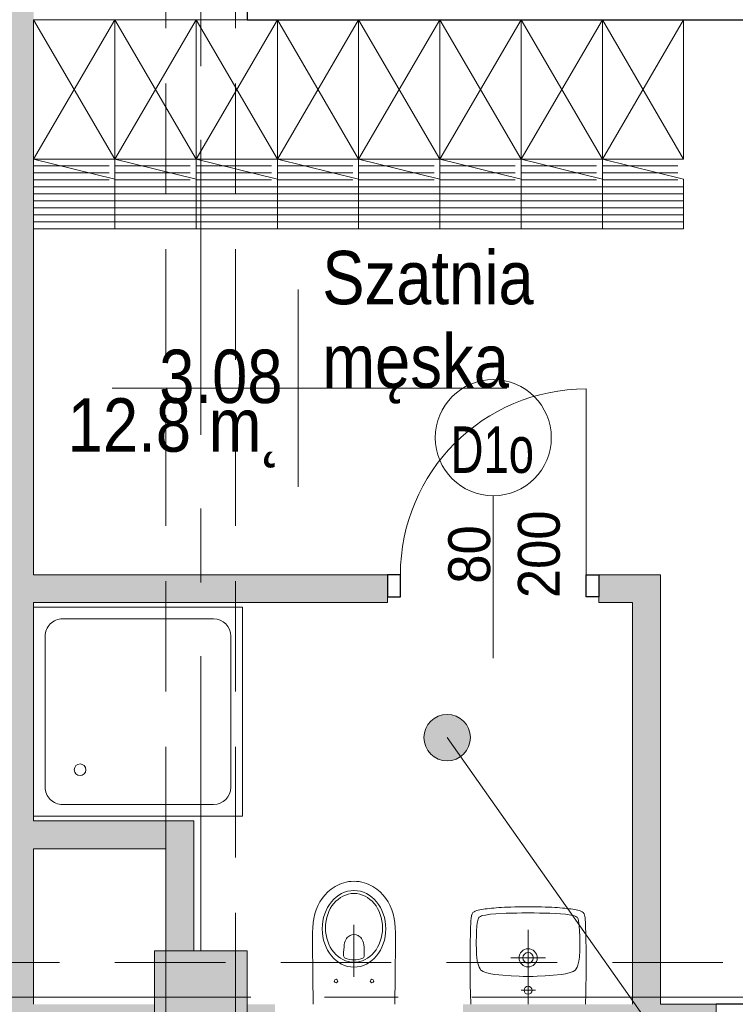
# Model space of a CAD drawing. Header units: centimetres. Extents: x -1737 to 22393, y -8842 to 3838.
# Tile 100 of 167: x -91 to 218, y 1845 to 2269. Entities that reach past the tile are written whole.
import ezdxf

# ---------------------------------------------------------------- set-up
doc = ezdxf.new("R2010")
doc.units = ezdxf.units.CM
doc.linetypes.add('Oś', pattern=[222.25, 127, -31.75, 31.75, -31.75])
doc.linetypes.add('Ukryte', pattern=[71.438, 47.625, -23.813])
for name, color, linetype, lineweight in [('A-ANNO-NOTE', 131, 'Continuous', 13), ('A-AREA-IDEN', 2, 'Continuous', 13), ('A-DETL-GENF', 92, 'Continuous', 9), ('A-DETL-HDLN', 90, 'Ukryte', 9), ('A-DETL-MEDM', 33, 'Continuous', 13), ('A-DOOR', 31, 'Continuous', 13), ('A-WALL', 113, 'Continuous', 13), ('A-WALL-PATT', 111, 'Continuous', 13), ('I-FURN', 30, 'Continuous', 9), ('P-SANR-FIXT', 6, 'Continuous', 9), ('S-COLS', 52, 'Continuous', 13), ('S-GRID', 1, 'Continuous', 13)]:
    doc.layers.add(name, color=color, linetype=linetype, lineweight=lineweight)
doc.styles.add('Arial', font='arial.ttf', dxfattribs={"width": 0.9, "height": 18})
doc.styles.add('Arial_1', font='arial.ttf', dxfattribs={"width": 0.7, "height": 20})
doc.styles.add('Arial_7', font='arial.ttf', dxfattribs={"width": 0.85, "height": 23})

# ---------------------------------------------------------------- blocks, each defined once
blk = doc.blocks.new('M_Concrete-Square-Column - 400 x 400mm-1512407-3_piętro I __3_90 m_ - stan projektowany')
at = {"layer": 'S-COLS', "lineweight": 9}
blk.add_hatch(color=253, dxfattribs=at).paths.add_polyline_path([(20, -20), (20, 20), (-20, 20), (-20, -20), (11, -20)], flags=0)
for p, q in [((20, 20), (-20, 20)), ((-20, 20), (-20, -20)), ((20, -20), (20, 20)), ((-20, -20), (20, -20))]:
    blk.add_line(p, q, dxfattribs=at)
blk = doc.blocks.new('Umywalka koło Nova Pro - Pro 50-1205816-3_piętro I __3_90 m_ - stan projektowany')
at = {"layer": 'P-SANR-FIXT'}
for p, q in [((-8.94, 46.51), (-8.25, 46.64)), ((-8.25, 46.64), (-8.94, 46.51)), ((-8.25, 46.64), (-7.5, 46.8)), ((-7.5, 46.8), (-8.25, 46.64)), ((-7.5, 46.8), (-6.73, 46.91)), ((-6.73, 46.91), (-7.5, 46.8)), ((-6.73, 46.91), (-5.93, 47.04)), ((-5.93, 47.04), (-6.73, 46.91)), ((-5.93, 47.04), (-5.1, 47.15)), ((-5.1, 47.15), (-5.93, 47.04)), ((-5.1, 47.15), (-4.2, 47.25)), ((-4.2, 47.25), (-5.1, 47.15)), ((-4.2, 47.25), (-3.27, 47.36)), ((-3.27, 47.36), (-4.2, 47.25)), ((-3.27, 47.36), (-2.28, 47.44)), ((-2.28, 47.44), (-3.27, 47.36)), ((-2.28, 47.44), (-1.24, 47.52)), ((-1.24, 47.52), (-2.28, 47.44)), ((-1.24, 47.52), (-0.15, 47.63)), ((-0.15, 47.63), (-1.24, 47.52)), ((-0.15, 47.63), (1.05, 47.71)), ((1.05, 47.71), (-0.15, 47.63)), ((1.05, 47.71), (2.3, 47.76)), ((2.3, 47.76), (1.05, 47.71)), ((2.3, 47.76), (3.66, 47.84)), ((3.66, 47.84), (2.3, 47.76)), ((3.66, 47.84), (5.12, 47.89)), ((5.12, 47.89), (3.66, 47.84)), ((5.12, 47.89), (6.72, 47.95)), ((6.72, 47.95), (5.12, 47.89)), ((6.72, 47.95), (8.45, 47.97)), ((8.45, 47.97), (6.72, 47.95)), ((8.45, 47.97), (10.4, 48)), ((10.4, 48), (8.45, 47.97)), ((10.4, 48), (14.63, 48)), ((14.63, 48), (10.4, 48)), ((14.63, 48), (16.55, 47.97)), ((16.55, 47.97), (14.63, 48)), ((16.55, 47.97), (18.31, 47.95)), ((18.31, 47.95), (16.55, 47.97)), ((18.31, 47.95), (19.88, 47.89)), ((19.88, 47.89), (18.31, 47.95)), ((19.88, 47.89), (21.34, 47.84)), ((21.34, 47.84), (19.88, 47.89)), ((21.34, 47.84), (22.7, 47.76)), ((22.7, 47.76), (21.34, 47.84)), ((22.7, 47.76), (23.98, 47.71)), ((23.98, 47.71), (22.7, 47.76)), ((23.98, 47.71), (25.15, 47.63)), ((25.15, 47.63), (23.98, 47.71)), ((25.15, 47.63), (26.24, 47.52)), ((26.24, 47.52), (25.15, 47.63)), ((26.24, 47.52), (27.31, 47.44)), ((27.31, 47.44), (26.24, 47.52)), ((27.31, 47.44), (28.29, 47.36)), ((28.29, 47.36), (27.31, 47.44)), ((28.29, 47.36), (29.23, 47.25)), ((29.23, 47.25), (28.29, 47.36)), ((29.23, 47.25), (30.1, 47.15)), ((30.1, 47.15), (29.23, 47.25)), ((30.1, 47.15), (30.93, 47.04)), ((30.93, 47.04), (30.1, 47.15)), ((30.93, 47.04), (31.76, 46.91)), ((31.76, 46.91), (30.93, 47.04)), ((31.76, 46.91), (32.5, 46.8)), ((32.5, 46.8), (31.76, 46.91)), ((32.5, 46.8), (33.25, 46.64)), ((33.25, 46.64), (32.5, 46.8)), ((33.25, 46.64), (33.97, 46.51)), ((33.97, 46.51), (33.25, 46.64)), ((-12.14, 42.22), (-12.08, 42.81)), ((-12.08, 42.81), (-12, 43.37)), ((-12, 43.37), (-11.92, 43.87)), ((-11.92, 43.87), (-11.82, 44.38)), ((-11.82, 44.38), (-11.71, 44.67)), ((-11.6, 44.96), (-11.79, 44.38)), ((-11.71, 44.67), (-11.6, 44.96)), ((-11.6, 44.96), (-11.26, 45.47)), ((-11.26, 45.47), (-11.6, 44.96)), ((-11.26, 45.47), (-10.8, 45.84)), ((-10.8, 45.84), (-11.26, 45.47)), ((-10.8, 45.84), (-10.24, 46.11)), ((-10.24, 46.11), (-10.8, 45.84)), ((-10.24, 46.11), (-9.61, 46.32)), ((-9.61, 46.32), (-10.24, 46.11)), ((-9.61, 46.32), (-8.94, 46.51)), ((-8.94, 46.51), (-9.61, 46.32)), ((-9.21, 42.03), (-9.05, 42.59)), ((-9.05, 42.59), (-8.86, 43.1)), ((-8.86, 43.1), (-8.7, 43.34)), ((-8.7, 43.34), (-8.51, 43.55)), ((-8.51, 43.55), (-8.03, 43.85)), ((-8.03, 43.85), (-7.53, 44.06)), ((-7.53, 44.06), (-6.97, 44.22)), ((-6.97, 44.22), (-5.88, 44.43)), ((-5.88, 44.43), (-3.64, 44.75)), ((-3.64, 44.75), (-1.4, 44.94)), ((-1.4, 44.94), (3.1, 45.18)), ((3.1, 45.18), (7.6, 45.31)), ((7.6, 45.31), (9.86, 45.39)), ((9.86, 45.39), (11.04, 45.42)), ((11.04, 45.42), (11.7, 45.42)), ((11.7, 45.42), (12.5, 45.44)), ((12.5, 45.44), (13.3, 45.42)), ((13.3, 45.42), (13.99, 45.42)), ((13.99, 45.42), (15.14, 45.39)), ((15.14, 45.39), (17.4, 45.31)), ((17.4, 45.31), (21.9, 45.18)), ((21.9, 45.18), (26.4, 44.94)), ((26.4, 44.94), (28.64, 44.75)), ((28.64, 44.75), (30.88, 44.43)), ((30.88, 44.43), (31.97, 44.22)), ((31.97, 44.22), (32.53, 44.06)), ((32.53, 44.06), (33.06, 43.85)), ((33.06, 43.85), (33.54, 43.55)), ((33.54, 43.55), (33.73, 43.34)), ((33.73, 43.34), (33.86, 43.1)), ((33.86, 43.1), (34.07, 42.59)), ((33.97, 46.51), (34.63, 46.32)), ((34.63, 46.32), (33.97, 46.51)), ((34.07, 42.59), (34.21, 42.03)), ((34.63, 46.32), (35.24, 46.11)), ((35.24, 46.11), (34.63, 46.32)), ((35.24, 46.11), (35.8, 45.84)), ((35.8, 45.84), (35.24, 46.11)), ((35.8, 45.84), (36.28, 45.47)), ((36.28, 45.47), (35.8, 45.84)), ((36.28, 45.47), (36.6, 44.96)), ((36.6, 44.96), (36.28, 45.47)), ((36.6, 44.96), (36.82, 44.38)), ((36.82, 44.38), (36.92, 43.87)), ((36.92, 43.87), (37.03, 43.37)), ((37.03, 43.37), (37.08, 42.81)), ((37.08, 42.81), (37.14, 42.22)), ((-12.32, 37.43), (-12.3, 38.17)), ((-12.3, 38.17), (-12.27, 38.89)), ((-12.27, 38.89), (-12.24, 39.61)), ((-12.24, 39.61), (-12.22, 40.28)), ((-12.22, 40.28), (-12.19, 40.94)), ((-12.19, 40.94), (-12.16, 41.58)), ((-12.16, 41.58), (-12.14, 42.22)), ((-9.71, 37.56), (-9.53, 39.82)), ((-9.53, 39.82), (-9.39, 40.94)), ((-9.39, 40.94), (-9.21, 42.03)), ((34.21, 42.03), (34.39, 40.94)), ((34.39, 40.94), (34.53, 39.82)), ((34.53, 39.82), (34.71, 37.56)), ((37.14, 42.22), (37.16, 41.58)), ((37.16, 41.58), (37.19, 40.94)), ((37.19, 40.94), (37.22, 40.28)), ((37.22, 40.28), (37.24, 39.61)), ((37.24, 39.61), (37.27, 38.89)), ((37.27, 38.89), (37.3, 38.17)), ((37.3, 38.17), (37.32, 37.43)), ((-12.4, 33.88), (-12.38, 35.06)), ((-12.38, 35.06), (-12.35, 35.88)), ((-12.35, 36.65), (-12.32, 37.43)), ((-12.35, 35.88), (-12.35, 36.65)), ((-9.84, 33.06), (-9.79, 35.32)), ((-9.79, 35.32), (-9.71, 37.56)), ((12.5, 6), (12.5, 38)), ((34.71, 37.56), (34.82, 35.32)), ((34.82, 35.32), (34.84, 33.06)), ((37.32, 37.43), (37.35, 36.65)), ((37.35, 36.65), (37.35, 35.88)), ((37.35, 35.88), (37.38, 35.06)), ((37.38, 35.06), (37.4, 33.88)), ((-12.46, 30.5), (-12.43, 31.46)), ((-12.46, 29.49), (-12.46, 30.5)), ((-12.43, 32.39), (-12.4, 33.3)), ((-12.43, 31.46), (-12.43, 32.39)), ((-12.4, 33.3), (-12.4, 33.88)), ((-9.76, 28.56), (-9.84, 33.06)), ((34.84, 33.06), (34.76, 28.56)), ((37.4, 33.88), (37.43, 33.3)), ((37.43, 33.3), (37.43, 32.39)), ((37.43, 32.39), (37.46, 31.46)), ((37.46, 31.46), (37.46, 30.5)), ((37.46, 30.5), (37.48, 29.49)), ((-12.51, 24.3), (-12.48, 26.13)), ((-12.48, 27.81), (-12.46, 29.49)), ((-12.48, 26.13), (-12.48, 27.81)), ((-9.74, 27.87), (-9.76, 28.56)), ((-9.71, 27.55), (-9.74, 27.87)), ((-9.69, 27.15), (-9.71, 27.55)), ((-9.61, 26.27), (-9.69, 27.15)), ((-9.37, 24.54), (-9.61, 26.27)), ((20.01, 26), (5.01, 26)), ((34.63, 26.27), (34.37, 24.54)), ((34.69, 27.15), (34.63, 26.27)), ((34.71, 27.55), (34.69, 27.15)), ((34.74, 27.87), (34.71, 27.55)), ((34.76, 28.56), (34.74, 27.87)), ((37.48, 29.49), (37.48, 27.81)), ((37.48, 27.81), (37.51, 26.13)), ((37.51, 26.13), (37.51, 22.27)), ((-12.48, 22.27), (-12.51, 24.3)), ((-12.48, 19.98), (-12.48, 22.27)), ((-8.91, 22.86), (-9.37, 24.54)), ((-8.62, 22.03), (-8.91, 22.86)), ((-8.19, 21.26), (-8.62, 22.03)), ((-7.93, 20.91), (-8.19, 21.26)), ((33.19, 21.26), (32.93, 20.91)), ((33.62, 22.03), (33.19, 21.26)), ((33.91, 22.86), (33.62, 22.03)), ((34.37, 24.54), (33.91, 22.86)), ((37.51, 22.27), (37.48, 19.98)), ((-12.45, 17.35), (-12.48, 19.98)), ((-12.4, 14.28), (-12.45, 17.35)), ((-7.61, 20.62), (-7.93, 20.91)), ((-6.89, 20.14), (-7.61, 20.62)), ((-6.09, 19.8), (-6.89, 20.14)), ((-5.24, 19.53), (-6.09, 19.8)), ((-3.53, 19.16), (-5.24, 19.53)), ((-1.83, 18.89), (-3.53, 19.16)), ((1.66, 18.49), (-1.83, 18.89)), ((5.15, 18.2), (1.66, 18.49)), ((8.64, 18.06), (5.15, 18.2)), ((10.37, 18.01), (8.64, 18.06)), ((14.63, 18.01), (10.37, 18.01)), ((16.36, 18.06), (14.63, 18.01)), ((19.88, 18.2), (16.36, 18.06)), ((23.34, 18.49), (19.88, 18.2)), ((26.83, 18.89), (23.34, 18.49)), ((28.56, 19.16), (26.83, 18.89)), ((30.26, 19.53), (28.56, 19.16)), ((31.09, 19.8), (30.26, 19.53)), ((31.89, 20.14), (31.09, 19.8)), ((32.61, 20.62), (31.89, 20.14)), ((32.93, 20.91), (32.61, 20.62)), ((37.45, 17.35), (37.4, 14.28)), ((37.48, 19.98), (37.45, 17.35)), ((-12.32, 10.58), (-12.4, 14.28)), ((37.4, 14.28), (37.32, 10.58)), ((-12.19, 6), (-12.32, 10.58)), ((15.72, 12.02), (9.46, 12.02)), ((37.32, 10.58), (37.19, 6))]:
    blk.add_line(p, q, dxfattribs=at)
for centre, radius in [((12.51, 26), 3.92), ((12.51, 26), 2.28), ((12.5, 12.02), 1.72)]:
    blk.add_circle(centre, radius, dxfattribs=at)
blk = doc.blocks.new('Miska ustępowa Nova Pro - Type 1-1223710-3_piętro I __3_90 m_ - stan projektowany')
at = {"layer": 'P-SANR-FIXT'}
for p, q in [((2.72, 55.62), (1.98, 55.03)), ((3.54, 56.19), (2.72, 55.62)), ((4.37, 56.71), (3.54, 56.19)), ((5.26, 57.2), (4.37, 56.71)), ((6.17, 57.64), (5.26, 57.2)), ((7.14, 58.04), (6.17, 57.64)), ((8.15, 58.36), (7.14, 58.04)), ((9.18, 58.63), (8.15, 58.36)), ((10.24, 58.83), (9.18, 58.63)), ((11.35, 58.95), (10.24, 58.83)), ((12.51, 59), (11.35, 58.95)), ((13.65, 58.95), (12.51, 59)), ((14.76, 58.83), (13.65, 58.95)), ((15.82, 58.63), (14.76, 58.83)), ((16.85, 58.36), (15.82, 58.63)), ((17.86, 58.04), (16.85, 58.36)), ((18.83, 57.64), (17.86, 58.04)), ((19.74, 57.2), (18.83, 57.64)), ((20.63, 56.71), (19.74, 57.2)), ((21.46, 56.19), (20.63, 56.71)), ((22.28, 55.62), (21.46, 56.19)), ((23.02, 55.03), (22.28, 55.62)), ((-1.2, 51.63), (-2.19, 50.07)), ((-0.04, 53.06), (-1.2, 51.63)), ((1.27, 54.39), (-0.04, 53.06)), ((1.98, 55.03), (1.27, 54.39)), ((23.73, 54.39), (23.02, 55.03)), ((25.04, 53.06), (23.73, 54.39)), ((26.2, 51.63), (25.04, 53.06)), ((27.19, 50.07), (26.2, 51.63)), ((-3.74, 46.72), (-4.31, 44.89)), ((-3.03, 48.44), (-3.74, 46.72)), ((-2.19, 50.07), (-3.03, 48.44)), ((28.03, 48.44), (27.19, 50.07)), ((28.74, 46.72), (28.03, 48.44)), ((29.31, 44.89), (28.74, 46.72)), ((-4.73, 42.99), (-5.05, 41.02)), ((-4.31, 44.89), (-4.73, 42.99)), ((29.75, 42.99), (29.31, 44.89)), ((30.05, 41.02), (29.75, 42.99)), ((-5.24, 38.97), (-5.32, 36.85)), ((-5.05, 41.02), (-5.24, 38.97)), ((12.5, 17.77), (12.5, 40.26)), ((30.24, 38.97), (30.05, 41.02)), ((30.32, 36.85), (30.24, 38.97)), ((-5.32, 36.85), (-5.32, 29.36)), ((8.96, 33.77), (9.26, 34.31)), ((9.26, 34.31), (9.6, 34.76)), ((9.6, 34.76), (9.97, 35.1)), ((9.97, 35.1), (10.37, 35.4)), ((10.37, 35.4), (10.79, 35.64)), ((10.79, 35.64), (11.21, 35.82)), ((11.21, 35.82), (11.62, 35.94)), ((11.62, 35.94), (12.51, 36.04)), ((12.51, 36.04), (13.38, 35.94)), ((13.38, 35.94), (13.8, 35.82)), ((13.8, 35.82), (14.24, 35.64)), ((14.24, 35.64), (14.63, 35.4)), ((14.63, 35.4), (15.03, 35.1)), ((15.03, 35.1), (15.4, 34.76)), ((15.4, 34.76), (15.74, 34.31)), ((15.74, 34.31), (16.04, 33.77)), ((30.32, 29.36), (30.32, 36.85)), ((8.1, 29.53), (8.2, 30.61)), ((8.2, 30.61), (8.32, 31.58)), ((8.32, 31.58), (8.47, 32.41)), ((8.47, 32.41), (8.69, 33.15)), ((8.69, 33.15), (8.96, 33.77)), ((16.04, 33.77), (16.31, 33.15)), ((16.31, 33.15), (16.53, 32.41)), ((16.53, 32.41), (16.71, 31.58)), ((16.71, 31.58), (16.83, 30.61)), ((16.83, 30.61), (16.9, 29.53)), ((-5.32, 29.36), (-5.29, 21.78)), ((8.05, 28.3), (8.1, 29.53)), ((8.05, 26.94), (8.05, 28.3)), ((8.1, 26.62), (8.05, 26.94)), ((8.22, 26.32), (8.1, 26.62)), ((8.42, 26.08), (8.22, 26.32)), ((8.67, 25.9), (8.42, 26.08)), ((9.6, 25.56), (8.67, 25.9)), ((10.56, 25.29), (9.6, 25.56)), ((15.4, 25.56), (14.44, 25.29)), ((16.34, 25.9), (15.4, 25.56)), ((16.58, 26.08), (16.34, 25.9)), ((16.78, 26.32), (16.58, 26.08)), ((16.93, 26.62), (16.78, 26.32)), ((16.9, 29.53), (16.95, 28.3)), ((16.95, 26.94), (16.93, 26.62)), ((16.95, 28.3), (16.95, 26.94)), ((30.29, 21.78), (30.32, 29.36)), ((-5.29, 21.78), (-5.24, 17.94)), ((11.53, 25.14), (10.56, 25.29)), ((12.51, 25.09), (11.53, 25.14)), ((13.47, 25.14), (12.51, 25.09)), ((14.44, 25.29), (13.47, 25.14)), ((30.27, 17.94), (30.29, 21.78)), ((-5.24, 17.94), (-5.2, 14.02)), ((30.22, 14.02), (30.27, 17.94)), ((-5.2, 14.02), (-5.15, 10.04)), ((30.15, 10.04), (30.22, 14.02)), ((-5.15, 10.04), (-5.05, 6)), ((30.05, 6), (30.15, 10.04))]:
    blk.add_line(p, q, dxfattribs=at)
for centre in [(4.76, 16), (20.24, 16)]:
    blk.add_circle(centre, 0.752, dxfattribs=at)
for centre, major_axis, ratio in [((12.5, 38.51), (0, 16.5), 0.830338), ((12.5, 38.92), (0, 14.8), 0.83084)]:
    blk.add_ellipse(centre, major_axis=major_axis, ratio=ratio, dxfattribs=at)
blk = doc.blocks.new('DRZWI 1S - automatyczna etykieta - Drzwi 80 _łazienkowe_-2429447-3_piętro I __3_90 m_ - stan projektowany')
at = {"layer": 'A-DETL-GENF'}
for p, q in [((-45.5, 6), (-45.5, -3.5)), ((-40, 6), (-45.5, 6)), ((-40, -3.5), (-40, 6)), ((45.5, 6), (40, 6)), ((40, 6), (40, -3.5)), ((45.5, -3.5), (45.5, 6)), ((-45.5, -3.5), (-40, -3.5)), ((40, -3.5), (45.5, -3.5))]:
    blk.add_line(p, q, dxfattribs=at)
at = {"layer": 'A-DETL-MEDM', "lineweight": 25}
for p, q in [((-40, 6), (-45.5, 6)), ((-45.5, 6), (-45.5, -3.5)), ((-40, -3.5), (-40, 6)), ((40, -3.5), (40, 6)), ((40, 6), (45.5, 6)), ((45.5, 6), (45.5, -3.5)), ((-45.5, -3.5), (-40, -3.5)), ((45.5, -3.5), (40, -3.5))]:
    blk.add_line(p, q, dxfattribs=at)
at = {"layer": 'A-DOOR'}
blk.add_line((40, 6), (40, 86), dxfattribs=at)
blk.add_arc((40, 6), 80, 90, 180, dxfattribs=at)
blk = doc.blocks.new('brodzik natryskowy prostokątny1 - 90x90-2258835-3_piętro I __3_90 m_ - stan projektowany')
at = {"layer": 'P-SANR-FIXT'}
for p, q in [((-70, -70), (-70, 20)), ((-70, 20), (20, 20)), ((-57.5, 15), (7.5, 15)), ((-65, -57.5), (-65, 7.5)), ((15, 7.5), (15, -57.5)), ((7.5, -65), (-57.5, -65)), ((20, -70), (-70, -70))]:
    blk.add_line(p, q, dxfattribs=at)
blk.add_circle((0, 0), 2.5, dxfattribs=at)
for centre, start, end in [((-57.5, 7.5), 90, 180), ((7.5, 7.5), 360, 90), ((-57.5, -57.5), 180, 270), ((7.5, -57.5), 270, 0)]:
    blk.add_arc(centre, 7.5, start, end, dxfattribs=at)
blk = doc.blocks.new('szafki szatniowe - szafki z siedziskiem-2318938-3_piętro I __3_90 m_ - stan projektowany')
at = {"layer": 'I-FURN'}
for p, q in [((17.5, -60), (-17.5, 0)), ((52.5, -60), (17.5, 0)), ((17.5, -60), (17.5, 0)), ((87.5, -60), (52.5, 0)), ((122.5, -60), (87.5, 0)), ((87.5, -60), (87.5, 0)), ((122.5, 0), (122.5, -60)), ((122.5, -60), (122.5, 0)), ((192.5, -60), (157.5, 0)), ((157.5, 0), (157.5, -60)), ((157.5, -60), (157.5, 0)), ((227.5, -60), (192.5, 0)), ((192.5, 0), (192.5, -60)), ((192.5, -60), (192.5, 0)), ((262.5, -60), (227.5, 0)), ((227.5, 0), (227.5, -60)), ((227.5, -60), (227.5, 0)), ((262.5, -60), (262.5, 0)), ((17.5, 0), (-17.5, -60)), ((52.5, 0), (17.5, -60)), ((17.5, 0), (17.5, -60)), ((87.5, 0), (52.5, -60)), ((52.5, 0), (52.5, -60)), ((52.5, -60), (52.5, 0)), ((122.5, 0), (87.5, -60)), ((87.5, 0), (87.5, -60)), ((157.5, 0), (122.5, -60)), ((157.5, -60), (122.5, 0)), ((192.5, 0), (157.5, -60)), ((227.5, 0), (192.5, -60)), ((262.5, 0), (227.5, -60)), ((-17.5, -60), (17.5, -68.63)), ((-17.5, -60), (17.5, -60)), ((15, -63), (-17.5, -63)), ((17.5, -60), (52.5, -68.63)), ((17.5, -60), (17.5, -90)), ((17.5, -60), (52.5, -60)), ((50, -63), (17.5, -63)), ((52.5, -60), (87.5, -68.63)), ((52.5, -60), (52.5, -90)), ((52.5, -60), (87.5, -60)), ((85, -63), (52.5, -63)), ((87.5, -60), (122.5, -68.63)), ((87.5, -60), (87.5, -90)), ((87.5, -60), (122.5, -60)), ((120, -63), (87.5, -63)), ((122.5, -60), (157.5, -68.63)), ((122.5, -60), (122.5, -90)), ((122.5, -60), (157.5, -60)), ((155, -63), (122.5, -63)), ((157.5, -60), (192.5, -68.63)), ((157.5, -60), (157.5, -90)), ((157.5, -60), (192.5, -60)), ((190, -63), (157.5, -63)), ((192.5, -60), (227.5, -68.63)), ((192.5, -60), (192.5, -90)), ((192.5, -60), (227.5, -60)), ((225, -63), (192.5, -63)), ((227.5, -60), (262.5, -68.63)), ((227.5, -60), (227.5, -90)), ((227.5, -60), (262.5, -60)), ((260, -63), (227.5, -63)), ((15, -66), (-17.5, -66)), ((50, -66), (17.5, -66)), ((85, -66), (52.5, -66)), ((120, -66), (87.5, -66)), ((155, -66), (122.5, -66)), ((190, -66), (157.5, -66)), ((225, -66), (192.5, -66)), ((260, -66), (227.5, -66)), ((15, -69), (-17.5, -69)), ((17.5, -72), (-17.5, -72)), ((17.5, -90), (17.5, -68.63)), ((50, -69), (17.5, -69)), ((52.5, -72), (17.5, -72)), ((52.5, -90), (52.5, -68.63)), ((85, -69), (52.5, -69)), ((87.5, -72), (52.5, -72)), ((87.5, -90), (87.5, -68.63)), ((120, -69), (87.5, -69)), ((122.5, -72), (87.5, -72)), ((122.5, -90), (122.5, -68.63)), ((155, -69), (122.5, -69)), ((157.5, -72), (122.5, -72)), ((157.5, -90), (157.5, -68.63)), ((190, -69), (157.5, -69)), ((192.5, -72), (157.5, -72)), ((192.5, -90), (192.5, -68.63)), ((225, -69), (192.5, -69)), ((227.5, -72), (192.5, -72)), ((227.5, -90), (227.5, -68.63)), ((260, -69), (227.5, -69)), ((262.5, -72), (227.5, -72)), ((262.5, -90), (262.5, -68.63)), ((17.5, -75), (-17.5, -75)), ((52.5, -75), (17.5, -75)), ((87.5, -75), (52.5, -75)), ((122.5, -75), (87.5, -75)), ((157.5, -75), (122.5, -75)), ((192.5, -75), (157.5, -75)), ((227.5, -75), (192.5, -75)), ((262.5, -75), (227.5, -75)), ((17.5, -78), (-17.5, -78)), ((52.5, -78), (17.5, -78)), ((87.5, -78), (52.5, -78)), ((122.5, -78), (87.5, -78)), ((157.5, -78), (122.5, -78)), ((192.5, -78), (157.5, -78)), ((227.5, -78), (192.5, -78)), ((262.5, -78), (227.5, -78)), ((17.5, -81), (-17.5, -81)), ((17.5, -84), (-17.5, -84)), ((52.5, -81), (17.5, -81)), ((52.5, -84), (17.5, -84)), ((87.5, -81), (52.5, -81)), ((87.5, -84), (52.5, -84)), ((122.5, -81), (87.5, -81)), ((122.5, -84), (87.5, -84)), ((157.5, -81), (122.5, -81)), ((157.5, -84), (122.5, -84)), ((192.5, -81), (157.5, -81)), ((192.5, -84), (157.5, -84)), ((227.5, -81), (192.5, -81)), ((227.5, -84), (192.5, -84)), ((262.5, -81), (227.5, -81)), ((262.5, -84), (227.5, -84)), ((17.5, -87), (-17.5, -87)), ((52.5, -87), (17.5, -87)), ((87.5, -87), (52.5, -87)), ((122.5, -87), (87.5, -87)), ((157.5, -87), (122.5, -87)), ((192.5, -87), (157.5, -87)), ((227.5, -87), (192.5, -87)), ((262.5, -87), (227.5, -87)), ((-17.5, -90), (17.5, -90)), ((17.5, -90), (52.5, -90)), ((52.5, -90), (87.5, -90)), ((87.5, -90), (122.5, -90)), ((122.5, -90), (157.5, -90)), ((157.5, -90), (192.5, -90)), ((192.5, -90), (227.5, -90)), ((227.5, -90), (262.5, -90))]:
    blk.add_line(p, q, dxfattribs=at)
blk = doc.blocks.new('METKA_POMIESZCZENIA2 - Rozbudowana - bez ramki-2396678-3_piętro I __3_90 m_ - stan projektowany')
at = {"layer": 'A-AREA-IDEN'}
for p, q in [((0, 0.425), (0, 0)), ((0.0976, 0), (-0.8, 0)), ((-0.8, 0), (0.9, 0)), ((0, 0), (0, -0.425))]:
    blk.add_line(p, q, dxfattribs=at)

msp = doc.modelspace()

# ---------------------------------------------------------------- hatches: boundary and pattern name
at = {"layer": 'A-AREA-IDEN'}
h = msp.add_hatch(color=256, dxfattribs=at)
edge = h.paths.add_edge_path(flags=0)
edge.add_arc((93.52, 1960.17), 10, 0, 360)
at = {"layer": 'A-WALL-PATT', "lineweight": 5}
msp.add_hatch(color=254, dxfattribs=at).paths.add_polyline_path([(-96.62, 1845.33), (-84.62, 1845.33), (-84.62, 2793.33), (-96.62, 2793.33), (-96.62, 1922.92)], flags=0)
at = {"layer": 'A-WALL-PATT'}
h = msp.add_hatch(color=9, dxfattribs=at)
h.paths.add_polyline_path([(-274.62, 2018.33), (-209.62, 2018.33), (-209.62, 2030.33), (-315.62, 2030.33), (-315.62, 2018.33), (-286.62, 2018.33)], flags=0)
h.paths.add_polyline_path([(-396.62, 2018.33), (-396.62, 2030.33), (-402.62, 2030.33), (-402.62, 2018.33)], flags=0)
h.paths.add_polyline_path([(-96.62, 2018.33), (-96.62, 2030.33), (-108.62, 2030.33), (-108.62, 2018.33)], flags=0)
h.paths.add_polyline_path([(-84.62, 2018.33), (67.88, 2018.33), (67.88, 2030.33), (-84.62, 2030.33), (-84.62, 2018.98)], flags=0)
h.paths.add_polyline_path([(158.88, 2018.33), (173.38, 2018.33), (173.38, 2030.33), (158.88, 2030.33), (158.88, 2020.83)], flags=0)
for points in [[(185.38, 1845.33), (185.38, 2030.33), (173.38, 2030.33), (173.38, 1845.33)], [(-83.09, 1912.33), (-27.62, 1912.33), (-27.62, 1924.33), (-84.62, 1924.33), (-84.62, 1912.33)], [(-15.62, 1868.33), (-15.62, 1924.33), (-27.62, 1924.33), (-27.62, 1868.33), (-19.74, 1868.33)]]:
    msp.add_hatch(color=9, dxfattribs=at).paths.add_polyline_path(points, flags=0)
h = msp.add_hatch(color=9, dxfattribs=at)
h.paths.add_polyline_path([(-402.62, 1833.33), (-396.62, 1833.33), (-396.62, 1845.33), (-421.62, 1845.33), (-421.62, 1833.33), (-414.62, 1833.33)], flags=0)
h.paths.add_polyline_path([(530.38, 1833.33), (530.38, 1845.33), (498.38, 1845.33), (498.38, 1833.33)], flags=0)
h.paths.add_polyline_path([(-274.62, 1833.33), (-209.62, 1833.33), (-209.62, 1845.33), (-300.62, 1845.33), (-300.62, 1833.33), (-286.62, 1833.33)], flags=0)
h.paths.add_polyline_path([(7.38, 1833.33), (19.38, 1833.33), (19.38, 1845.33), (7.38, 1845.33), (7.38, 1836.39)], flags=0)
h.paths.add_polyline_path([(347.38, 1833.33), (347.38, 1845.33), (310.38, 1845.33), (310.38, 1833.33), (335.38, 1833.33)], flags=0)
h.paths.add_polyline_path([(-544.17, 1833.33), (-522.62, 1833.33), (-522.62, 1845.33), (-572.62, 1845.33), (-572.62, 1833.33), (-567.62, 1833.33)], flags=0)
h.paths.add_polyline_path([(-84.62, 1833.33), (-32.62, 1833.33), (-32.62, 1845.33), (-108.62, 1845.33), (-108.62, 1833.33), (-92.69, 1833.33)], flags=0)
h.paths.add_polyline_path([(185.38, 1833.33), (209.38, 1833.33), (209.38, 1845.33), (100.38, 1845.33), (100.38, 1833.33), (173.38, 1833.33)], flags=0)

# ---------------------------------------------------------------- linework, layer by layer
at = {"layer": 'A-ANNO-NOTE'}
msp.add_line((113.38, 1994.33), (113.38, 2064.33), dxfattribs=at)
msp.add_line((113.38, 1994.33), (113.38, 2064.33), dxfattribs=at)
msp.add_circle((113.38, 2089.33), 25, dxfattribs=at)
at = {"layer": 'A-AREA-IDEN'}
msp.add_line((93.52, 1960.17), (211.81, 1792.47), dxfattribs=at)
msp.add_circle((93.52, 1960.17), 10, dxfattribs=at)
at = {"layer": 'A-DETL-HDLN'}
for p, q in [((-27.62, 408.33), (-27.62, 2788.33)), ((-27.62, 408.33), (-27.62, 2788.33)), ((2.38, 408.33), (2.38, 2788.33)), ((2.38, 408.33), (2.38, 2788.33)), ((-1192.62, 1863.33), (1167.38, 1863.33)), ((-1192.62, 1863.33), (1167.38, 1863.33))]:
    msp.add_line(p, q, dxfattribs=at)
at = {"layer": 'A-WALL', "color": 250, "lineweight": 25}
for p, q in [((7.38, 2284.33), (7.38, 2269.33)), ((7.38, 2269.33), (335.38, 2269.33)), ((310.38, 1845.33), (209.38, 1845.33))]:
    msp.add_line(p, q, dxfattribs=at)
at = {"layer": 'A-WALL', "lineweight": 9}
for p, q in [((-84.62, 2030.33), (-84.62, 2269.33)), ((-84.62, 2269.33), (7.38, 2269.33)), ((67.88, 2030.33), (-84.62, 2030.33)), ((185.38, 2030.33), (158.88, 2030.33)), ((185.38, 1845.33), (185.38, 2030.33)), ((-84.62, 1924.33), (-84.62, 2018.33)), ((-84.62, 2018.33), (67.88, 2018.33)), ((67.88, 2018.33), (67.88, 2020.83)), ((158.88, 2020.83), (158.88, 2018.33)), ((158.88, 2018.33), (173.38, 2018.33)), ((173.38, 2018.33), (173.38, 1845.33)), ((-15.62, 1924.33), (-84.62, 1924.33)), ((-15.62, 1868.33), (-15.62, 1924.33)), ((-84.62, 1845.33), (-84.62, 1912.33)), ((-84.62, 1912.33), (-27.62, 1912.33)), ((-27.62, 1912.33), (-27.62, 1868.33)), ((209.38, 1845.33), (185.38, 1845.33))]:
    msp.add_line(p, q, dxfattribs=at)
at = {"layer": 'A-WALL'}
msp.add_line((209.38, 1833.33), (209.38, 1845.33), dxfattribs=at)
at = {"layer": 'S-GRID', "linetype": 'Oś'}
for p, q in [((-12.62, 2884.27), (-12.62, 27.13)), ((1342.46, 1848.33), (-1368.76, 1848.33))]:
    msp.add_line(p, q, dxfattribs=at)

# ---------------------------------------------------------------- block references
at = {"layer": 'A-AREA-IDEN', "color": 0, "xscale": 99.99999999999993, "yscale": 99.99999999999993, "zscale": 99.99999999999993}
msp.add_blockref('METKA_POMIESZCZENIA2 - Rozbudowana - bez ramki-2396678-3_piętro I __3_90 m_ - stan projektowany', (29.28, 2110.69), dxfattribs=at)
at = {"layer": 'A-DOOR'}
msp.add_blockref('DRZWI 1S - automatyczna etykieta - Drzwi 80 _łazienkowe_-2429447-3_piętro I __3_90 m_ - stan projektowany', (113.38, 2024.33), dxfattribs=at)
at = {"layer": 'I-FURN'}
msp.add_blockref('szafki szatniowe - szafki z siedziskiem-2318938-3_piętro I __3_90 m_ - stan projektowany', (-67.12, 2269.33), dxfattribs=at)
at = {"layer": 'P-SANR-FIXT', "rotation": 180}
msp.add_blockref('brodzik natryskowy prostokątny1 - 90x90-2258835-3_piętro I __3_90 m_ - stan projektowany', (-64.62, 1946.33), dxfattribs=at)
at = {"layer": 'P-SANR-FIXT'}
for name, p in [('Miska ustępowa Nova Pro - Type 1-1223710-3_piętro I __3_90 m_ - stan projektowany', (40.88, 1839.33)), ('Umywalka koło Nova Pro - Pro 50-1205816-3_piętro I __3_90 m_ - stan projektowany', (115.88, 1839.33))]:
    msp.add_blockref(name, p, dxfattribs=at)
at = {"layer": 'S-COLS', "lineweight": 9}
msp.add_blockref('M_Concrete-Square-Column - 400 x 400mm-1512407-3_piętro I __3_90 m_ - stan projektowany', (-12.62, 1848.33), dxfattribs=at)

# ---------------------------------------------------------------- texts
at = {"layer": 'A-ANNO-NOTE', "lineweight": 211, "insert": (112.98, 2084.03), "char_height": 20, "width": 37.03, "attachment_point": 5, "line_spacing_factor": 0.936439, "style": 'Arial_1'}
msp.add_mtext('\\pxqc,t4.445,8.89,13.335,17.78,22.225,26.67,31.115,35.56,40.005,44.45,48.895,53.34,57.785,62.23,66.675,71.12,75.565,80.01,84.455,88.9,93.345,97.79,102.235,106.68,111.125,115.57,120.015,124.46,128.905,133.35,137.795,142.24;{D1o}', dxfattribs=at)
at = {"layer": 'A-ANNO-NOTE', "lineweight": 211, "char_height": 18, "attachment_point": 5, "rotation": 90, "line_spacing_factor": 0.936439, "style": 'Arial'}
for s, insert, width in [('\\pxqc,t6.35,12.7,19.05,25.4,31.75,38.1,44.45,50.8,57.15,63.5,69.85,76.2,82.55,88.9,95.25,101.6,107.95,114.3,120.65,127,133.35,139.7,146.05,152.4,158.75,165.1,171.45,177.8,184.15,190.5,196.85,203.2;{200}', (133.14, 2039.11), 38.07), ('\\pxqc,t6.35,12.7,19.05,25.4,31.75,38.1,44.45,50.8,57.15,63.5,69.85,76.2,82.55,88.9,95.25,101.6,107.95,114.3,120.65,127,133.35,139.7,146.05,152.4,158.75,165.1,171.45,177.8,184.15,190.5,196.85,203.2;{80}', (103.14, 2039.02), 25.65)]:
    msp.add_mtext(s, dxfattribs=dict(at, insert=insert, width=width))
at = {"layer": 'A-AREA-IDEN', "color": 0, "char_height": 23, "line_spacing_factor": 0.936439, "style": 'Arial_7'}
for s, insert, width, attachment_point in [('\\pt84.99995,169.9999,255.00008,340.00003,424.99998,509.99993,595.00011,680.00006,765.00001,849.99996,934.99991,1020.00009,1105.00004,1189.99999,1274.99994,1359.99989,1445.00007,1530.00002,1614.99997,1699.99992,1785.0001,1870.00005,1955,2039.99995,2124.9999,2210.00008,2295.00003,2379.99998,2464.99993,2550.00011,2635.00006,2720.00001;Szatnia\\Pmęska', (39.71, 2103.91), 90.525, 7), ('\\pxqr,t3.69565,7.3913,11.08696,14.78261,18.47826,22.17391,25.86957,29.56522,33.26087,36.95652,40.65217,44.34783,48.04348,51.73913,55.43478,59.13043,62.82609,66.52174,70.21739,73.91304,77.6087,81.30435,85,88.69565,92.3913,96.08696,99.78261,103.47826,107.17391,110.86957,114.56522,118.26087;{3.08}', (22.62, 2103.91), 52.87, 9), ('\\pt84.99995,169.9999,255.00008,340.00003,424.99998,509.99993,595.00011,680.00006,765.00001,849.99996,934.99991,1020.00009,1105.00004,1189.99999,1274.99994,1359.99989,1445.00007,1530.00002,1614.99997,1699.99992,1785.0001,1870.00005,1955,2039.99995,2124.9999,2210.00008,2295.00003,2379.99998,2464.99993,2550.00011,2635.00006,2720.00001;12.8 m˛', (22.62, 2106.3), 91.63, 3)]:
    msp.add_mtext(s, dxfattribs=dict(at, insert=insert, width=width, attachment_point=attachment_point))

doc.saveas('drawing.dxf')
